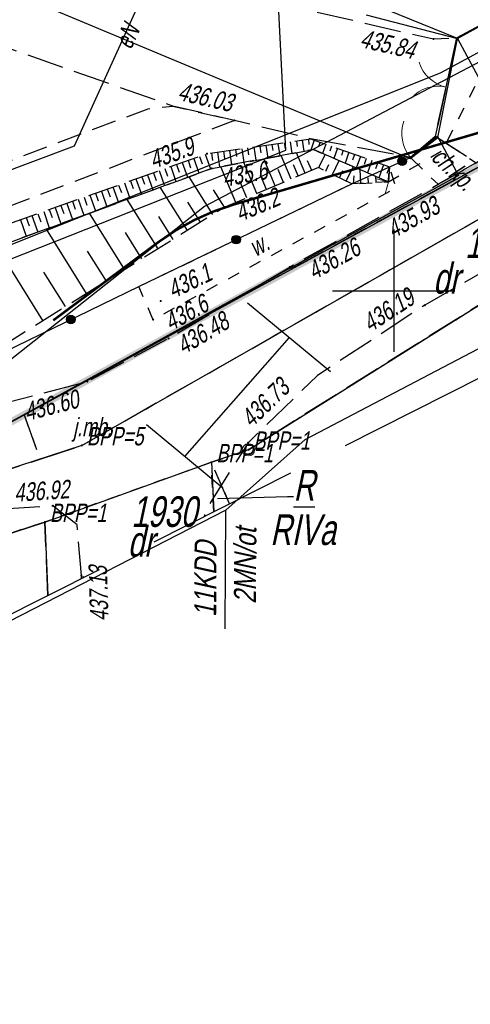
# Model space of a CAD drawing. Header units: metres. Extents: x 7409830 to 7410585, y 5569753 to 5570192.
# Tile 9 of 34: x 7410285 to 7410303, y 5569921 to 5569961. Entities that reach past the tile are written whole.
import ezdxf
from ezdxf.enums import TextEntityAlignment as Align

# ---------------------------------------------------------------- set-up
doc = ezdxf.new("R2010")
doc.units = ezdxf.units.M
doc.header["$MEASUREMENT"] = 0
for name, pattern in [('0.5_0.5', [1, 0.5, -0.5]), ('1.5_0.5', [2, 1.5, -0.5]), ('218-500', [1, 0.5, -0.5]), ('DGN Style 3', [8.758007, 6.255719, -2.502288]), ('ib05_500', [1, 0.5, -0.5]), ('mz1.0_0.5', [1.5, 1, -0.5]), ('mz1.25_0.5', [1.75, 1.25, -0.5])]:
    doc.linetypes.add(name, pattern=pattern)
doc.layers.get('0').update_dxf_attribs({"color": 8})
for name, color, linetype in [('202-Punkt graniczny stabilizowany trwale', 8, 'Continuous'), ('203-Punkt załamania granicy działki nie stabilizowany', 8, 'Continuous'), ('209-Opis konturu klasyfikacyjnego', 8, 'Continuous'), ('210-Oznaczenie użytku', 8, 'Continuous'), ('211-Nr działki', 8, 'Continuous'), ('217-Granica konturu klasyfikcyjnego', 8, 'Continuous'), ('218-Granica użytku', 8, 'Continuous'), ('219-Linia granicy', 8, 'Continuous'), ('_BPP1-2', 8, 'Continuous'), ('_BPP3-5', 8, 'Continuous'), ('_MAPA', 8, 'Continuous'), ('_MPZP_linie zagospodarowania', 8, 'Continuous'), ('_Zakres', 8, 'Continuous'), ('brama (linia)', 8, 'Continuous'), ('brama (linia) - symbol', 8, 'Continuous'), ('chodnik (powierzchnia)', 8, 'Continuous'), ('chodnik (powierzchnia)-Atr17', 8, 'Continuous'), ('furtka (linia)', 8, 'Continuous'), ('furtka (linia) - symbol', 8, 'Continuous'), ('Granica', 8, 'Continuous'), ('jezdnia (powierzchnia)', 8, 'Continuous'), ('jezdnia (powierzchnia)-Atr17', 8, 'Continuous'), ('KTOK05_01', 8, 'Continuous'), ('mapa krzyze', 8, 'Continuous'), ('ogrodzenie trwałe (linia)', 8, 'Continuous'), ('przepust (linia)', 8, 'Continuous'), ('przepust (linia) - symbol', 8, 'Continuous'), ('przewód elektroenergetyczny (linia)', 8, 'Continuous'), ('przewód elektroenergetyczny (linia)-Atr1', 8, 'Continuous'), ('przewód wodociągowy (linia)', 8, 'Continuous'), ('punkt wysokościowy naturalny', 8, 'Continuous'), ('punkt wysokościowy naturalny-Atr2', 8, 'Continuous'), ('punkt wysokościowy sztuczny', 8, 'Continuous'), ('punkt wysokościowy sztuczny-Atr2', 8, 'Continuous'), ('rów melioracyjny (powierzchnia)', 8, 'Continuous'), ('rów melioracyjny (powierzchnia)-Atr17', 8, 'Continuous'), ('skarpa nieumocniona (powierzchnia)', 8, 'Continuous')]:
    doc.layers.add(name, color=color, linetype=linetype)
doc.styles.get("Standard").update_dxf_attribs({"font": 'arial.ttf'})
doc.styles.add('Style-WORKING_1250 I 0.20944', font='WORKING_1250.shx', dxfattribs={"oblique": 12})

# ---------------------------------------------------------------- blocks, each defined once
blk = doc.blocks.new('203_1')
at = {"layer": '203-Punkt załamania granicy działki nie stabilizowany', "linetype": 'Continuous', "lineweight": 13}
h = blk.add_hatch(color=96, dxfattribs=at)
edge = h.paths.add_edge_path()
edge.add_arc((0, 0), 0.45, 0, 360)
blk = doc.blocks.new('202_1')
at = {"layer": '202-Punkt graniczny stabilizowany trwale', "color": 96, "linetype": 'Continuous', "lineweight": 13}
blk.add_circle((0, 0), 2.5, dxfattribs=at)
blk = doc.blocks.new('140_1')
at = {"layer": '_BPP1-2', "linetype": 'Continuous', "lineweight": 0}
h = blk.add_hatch(color=141, dxfattribs=at)
edge = h.paths.add_edge_path()
edge.add_arc((0, 0), 0.045, 0, 360)
blk = doc.blocks.new('140_2')
at = {"layer": '_BPP3-5', "linetype": 'Continuous', "lineweight": 0}
h = blk.add_hatch(color=1, dxfattribs=at)
edge = h.paths.add_edge_path()
edge.add_arc((0, 0), 0.045, 0, 360)
blk = doc.blocks.new('OK04_1')
at = {"layer": 'furtka (linia) - symbol', "color": 7, "linetype": 'Continuous', "lineweight": 13}
blk.add_arc((15, 0.01), 15, 120, 180, dxfattribs=at)
blk = doc.blocks.new('OK02_3')
at = {"layer": 'brama (linia) - symbol', "color": 7, "linetype": 'Continuous', "lineweight": 13}
for centre, start, end in [((-15, 0), 0, 60), ((15, 0), 120, 180)]:
    blk.add_arc(centre, 15, start, end, dxfattribs=at)
blk = doc.blocks.new('PW02_1')
at = {"layer": 'punkt wysokościowy sztuczny', "linetype": 'Continuous', "lineweight": 13}
h = blk.add_hatch(color=7, dxfattribs=at)
edge = h.paths.add_edge_path()
edge.add_arc((0, 0), 0.45, 0, 360)
blk = doc.blocks.new('PW01_2')
at = {"layer": 'punkt wysokościowy naturalny', "linetype": 'Continuous', "lineweight": 13}
h = blk.add_hatch(color=7, dxfattribs=at)
edge = h.paths.add_edge_path()
edge.add_arc((0, 0), 0.45, 0, 360)
blk = doc.blocks.new('IB05_1')
at = {"layer": 'przepust (linia) - symbol', "color": 7, "linetype": 'Continuous', "lineweight": 13}
for q in [(3.54, 3.54), (3.54, -3.54)]:
    blk.add_line((0, 0), q, dxfattribs=at)
blk = doc.blocks.new('A$C92b4fa8d')
at = {"layer": 'ogrodzenie trwałe (linia)', "linetype": 'Continuous'}
h = blk.add_hatch(color=256, dxfattribs=at)
edge = h.paths.add_edge_path()
edge.add_arc((100.338, 5.295), 0.175, 0, 360)
h = blk.add_hatch(color=256, dxfattribs=at)
edge = h.paths.add_edge_path()
edge.add_arc((93.559, 2.088), 0.175, 0, 360)
h = blk.add_hatch(color=256, dxfattribs=at)
edge = h.paths.add_edge_path()
edge.add_arc((86.806, -1.176), 0.175, 0, 360)
at = {"layer": '210-Oznaczenie użytku', "linetype": 'Continuous', "flags": 128}
blk.add_lwpolyline([(92.798, -8.494), (95.655, -8.407), (95.905, -8.407)], dxfattribs=at)
at = {"layer": '217-Granica konturu klasyfikcyjnego', "linetype": '1.5_0.5', "flags": 128}
for points in [[(151.52, 31.29), (84.9, -5.07)], [(87.26, -6.32), (112.58, 8.12)], [(114.58, 6.38), (94.06, -6.5)], [(84.9, -5.07), (75.68, -10.1)], [(84.9, -5.07), (85.55, -6.88)], [(85.55, -6.88), (87.26, -6.32)], [(94.06, -6.5), (92.55, -7.01)], [(75.68, -10.1), (85.55, -6.88)], [(92.55, -7.01), (92.645, -9.033)], [(93.294, -8.706), (92.55, -7.01)], [(85.75, -9.45), (52.15, -20.41)], [(85.869, -12.45), (85.75, -9.45)]]:
    blk.add_lwpolyline(points, dxfattribs=at)
at = {"layer": '218-Granica użytku', "linetype": '218-500', "flags": 128}
for points in [[(151.52, 31.29), (84.9, -5.07)], [(87.26, -6.32), (112.58, 8.12)], [(94.06, -6.5), (114.58, 6.38)], [(84.9, -5.07), (75.68, -10.1)], [(84.9, -5.07), (85.55, -6.88)], [(85.55, -6.88), (87.26, -6.32)], [(92.55, -7.01), (94.06, -6.5)], [(75.68, -10.1), (85.55, -6.88)], [(92.55, -7.01), (85.75, -9.45)], [(92.645, -9.033), (92.55, -7.01)], [(93.294, -8.706), (92.55, -7.01)], [(85.75, -9.45), (52.15, -20.41)], [(85.869, -12.45), (85.75, -9.45)]]:
    blk.add_lwpolyline(points, dxfattribs=at)
at = {"layer": '219-Linia granicy', "linetype": 'Continuous', "flags": 128}
for points in [[(75.68, -10.1), (151.52, 31.29)], [(87.26, -6.32), (112.58, 8.12)], [(94.06, -6.5), (114.58, 6.38)], [(87.26, -6.32), (75.68, -10.1)], [(94.06, -6.5), (92.55, -7.01)], [(85.75, -9.45), (92.55, -7.01)], [(92.55, -7.01), (92.645, -9.033)], [(52.15, -20.41), (85.75, -9.45)], [(85.75, -9.45), (85.869, -12.45)]]:
    blk.add_lwpolyline(points, dxfattribs=at)
at = {"layer": '_MPZP_linie zagospodarowania', "linetype": 'Continuous'}
blk.add_line((93.145, -8.969), (80.624, -15.39), dxfattribs=at)
at = {"layer": '_MPZP_linie zagospodarowania', "linetype": 'Continuous', "flags": 128}
for points in [[(281.682, 107.293), (252.277, 88.198), (194.314, 57.15), (92.266, 3.445), (83.873, -3.193), (-4.322, -35.195)], [(93.117, -13.812), (93.145, -8.969), (96.377, -6.078), (154.207, 24.263), (222.995, 60.932), (259.254, 81.257), (287.202, 99.31)]]:
    blk.add_lwpolyline(points, dxfattribs=at)
at = {"layer": '_Zakres', "linetype": 'DGN Style 3', "flags": 128}
blk.add_lwpolyline([(-38.44, 57.308), (8.317, -51.554), (289.417, 90.186), (230.606, 183.118), (-38.44, 57.308)], close=True, dxfattribs=at)
at = {"layer": 'brama (linia)', "linetype": 'Continuous', "flags": 128}
blk.add_lwpolyline([(101.7, 6.31), (102.58, 10.34)], dxfattribs=at)
at = {"layer": 'chodnik (powierzchnia)', "linetype": 'mz1.0_0.5', "flags": 128}
blk.add_lwpolyline([(-2.263, -26.923), (-0.16, -26.14), (17.4, -19.61), (18.28, -19.28), (29.93, -15.06), (36.1, -12.72), (46.23, -8.86), (48.7, -7.97), (64.01, -2.28), (83.77, 5.11), (89.97, 7.44), (90.98, 7.54), (93.49, 6.96), (75.86, 0.22), (64.51, -4.01), (49.2, -9.7), (46.8, -10.56), (36.88, -14.35), (31.14, -16.5), (18.84, -20.97), (0.48, -27.77), (-1.571, -28.533)], dxfattribs=at)
blk.add_lwpolyline([(100.68, 5.45), (101.7, 6.31), (103.37, 5.23), (101.81, 4.35), (100.68, 5.45)], close=True, dxfattribs=at)
at = {"layer": 'furtka (linia)', "linetype": 'Continuous', "flags": 128}
blk.add_lwpolyline([(100.68, 5.45), (101.7, 6.31)], dxfattribs=at)
at = {"layer": 'jezdnia (powierzchnia)', "linetype": '1.5_0.5', "flags": 128}
for points in [[(94.92, 11.84), (101.62, 10.29), (102.58, 10.34), (101.7, 6.31), (100.68, 5.45), (96.6, 6.21), (93.49, 6.96), (90.98, 7.54), (81.8, 10.78), (80.63, 11.56), (79.13, 12.74), (75.88, 15.99), (74.56, 17.99), (70.46, 28.74), (68.83, 33.16), (65.65, 41.59), (65.21, 42.36), (64.6, 43.03), (63.91, 43.46), (63.34, 43.66), (62.49, 43.73), (61.4, 43.48), (59.95, 47.39), (59.53, 48.42), (61.14, 48.59), (62.66, 48.73), (64.07, 48.62), (65.88, 48.25), (69.38, 45.42), (72.81, 37.01), (74.54, 31.81), (79.58, 19.45), (86.07, 14.3), (94.92, 11.84)], [(102.58, 10.34), (103.35, 10.75), (103.72, 10.95), (104.79, 10.28), (114.48, 15.71), (128.08, 23.3), (129.79, 19.31), (116.88, 12.44), (103.37, 5.23), (101.7, 6.31), (102.58, 10.34)]]:
    blk.add_lwpolyline(points, close=True, dxfattribs=at)
for points in [[(1.319, -35.263), (11.2, -31.07), (16.74, -28.92), (29.8, -23.93), (48.08, -17.05), (55.92, -14.23), (70.72, -8.82), (79.25, -5.84), (87.48, -3.71), (90.8, -1.95), (95.75, 0.97), (101.81, 4.35), (103.37, 5.23), (116.88, 12.44), (129.79, 19.31), (130.61, 15.46), (119.57, 9.65), (108.34, 3.48), (101.27, -0.59), (96.88, -3.46), (94.05, -6.21), (92.32, -8.95), (92.252, -9.231)], [(87.244, -11.757), (87.24, -11.63), (87.07, -9.57), (86.08, -8.79), (81.74, -9.09), (69.86, -13.23), (58.17, -17.55), (45.42, -22.25), (30.95, -27.69), (12.58, -34.91), (2.9, -38.943)], [(87.31, -11.723), (87.31, -11.66)], [(87.31, -11.723), (87.31, -11.66)]]:
    blk.add_lwpolyline(points, dxfattribs=at)
at = {"layer": 'KTOK05_01', "linetype": 'Continuous', "flags": 128}
blk.add_lwpolyline([(176.76, 50.57), (162.86, 43.14), (137.56, 29.63), (127.38, 24.16), (103.72, 10.95), (102.58, 10.34)], dxfattribs=at)
at = {"layer": 'mapa krzyze', "linetype": 'Continuous'}
for p, q in [((100, 2.5), (100, -2.5)), ((97.5, 0), (102.5, 0))]:
    blk.add_line(p, q, dxfattribs=at)
at = {"layer": 'ogrodzenie trwałe (linia)', "linetype": 'Continuous', "flags": 128}
blk.add_lwpolyline([(48.44, -16.28), (55.72, -13.52), (70.41, -7.92), (80.23, -4.18), (82.1, -3.46), (89.58, 0.17), (98.29, 4.37), (100.68, 5.45)], dxfattribs=at)
at = {"layer": 'ogrodzenie trwałe (linia)', "linetype": 'Continuous'}
for centre in [(100.338, 5.295), (93.559, 2.088), (86.806, -1.176)]:
    blk.add_circle(centre, 0.175, dxfattribs=at)
at = {"layer": 'przepust (linia)', "linetype": 'ib05_500', "flags": 128}
blk.add_lwpolyline([(99.78, 4.45), (101.99, 5.74), (104.54, 10.75)], dxfattribs=at)
at = {"layer": 'przewód elektroenergetyczny (linia)', "linetype": 'Continuous', "flags": 128}
for points in [[(-2.082, -27.342), (38.39, -12.34), (86.96, 5.92), (90.9, 14.64), (93.58, 17.43), (98.39, 20.9), (107.03, 21.47), (135.1, 35.75), (141.37, 48.01), (138.07, 58.79), (135.97, 61.24)], [(37.76, -17.14), (95.59, 5.74), (95.19, 13.59), (98.78, 17.42), (107.49, 18.94), (135.84, 33.95), (142.53, 46.5), (138.14, 61.31), (135.82, 60.07), (135.38, 60.93)]]:
    blk.add_lwpolyline(points, dxfattribs=at)
at = {"layer": 'przewód wodociągowy (linia)', "linetype": 'Continuous', "flags": 128}
blk.add_lwpolyline([(156.01, 67.6), (158.68, 55.7), (153.92, 45.96), (144.7, 34.6), (133.57, 26.03), (101.9, 8.89), (39.75, -15.97), (39.53, -16.18), (38.65, -16.4)], dxfattribs=at)
at = {"layer": 'rów melioracyjny (powierzchnia)', "linetype": '0.5_0.5', "flags": 128}
blk.add_lwpolyline([(89.58, 0.17), (98.29, 4.37), (99.78, 4.45), (99.82, 5.07), (100.09, 4.2), (90.17, -1.18), (89.58, 0.17)], close=True, dxfattribs=at)
at = {"layer": 'skarpa nieumocniona (powierzchnia)', "linetype": 'mz1.25_0.5', "flags": 128}
blk.add_lwpolyline([(79.29, 0.97), (92.37, 5.6), (96.6, 6.21), (99.82, 5.07), (99.78, 4.45), (96.72, 5.77), (92.57, 5), (79.71, 0.29), (79.29, 0.97)], close=True, dxfattribs=at)
at = {"layer": 'skarpa nieumocniona (powierzchnia)', "linetype": 'Continuous', "flags": 128}
for points in [[(95.52, 6.05), (95.56, 5.81)], [(95.77, 6.09), (95.84, 5.61)], [(96.02, 6.13), (96.05, 5.89)], [(96.26, 6.16), (96.33, 5.7)], [(96.51, 6.2), (96.53, 5.97)], [(96.75, 6.16), (96.61, 5.75)], [(96.99, 6.07), (96.92, 5.89)], [(92.8, 5.66), (92.88, 5.06)], [(93.04, 5.7), (93.09, 5.4)], [(93.29, 5.73), (93.37, 5.15)], [(93.54, 5.77), (93.58, 5.48)], [(93.79, 5.8), (93.87, 5.24)], [(94.03, 5.84), (94.07, 5.56)], [(94.28, 5.88), (94.36, 5.33)], [(94.53, 5.91), (94.57, 5.64)], [(94.78, 5.95), (94.85, 5.42)], [(95.02, 5.98), (95.06, 5.73)], [(95.27, 6.02), (95.35, 5.51)], [(96.38, 4.8), (96.03, 5.64)], [(97.22, 5.99), (97.09, 5.61)], [(97.46, 5.91), (97.39, 5.71)], [(97.7, 5.82), (97.55, 5.41)], [(97.93, 5.74), (97.86, 5.53)], [(98.17, 5.66), (98.01, 5.21)], [(91.36, 5.24), (91.57, 4.64)], [(91.6, 5.33), (91.7, 5.02)], [(91.83, 5.41), (92.04, 4.81)], [(92.07, 5.49), (92.17, 5.19)], [(92.3, 5.58), (92.51, 4.98)], [(92.55, 5.63), (92.59, 5.32)], [(94.41, 3.97), (93.88, 5.24)], [(95.16, 4.29), (94.69, 5.39)], [(95.81, 4.56), (95.4, 5.53)], [(96.65, 4.92), (96.48, 5.31)], [(96.93, 5.02), (97.2, 5.56)], [(97.5, 4.75), (97.77, 5.32)], [(98.4, 5.57), (98.32, 5.34)], [(98.64, 5.49), (98.47, 5.01)], [(98.87, 5.4), (98.79, 5.16)], [(99.11, 5.32), (98.93, 4.82)], [(99.35, 5.24), (99.25, 4.98)], [(90.42, 4.91), (90.63, 4.29)], [(90.65, 4.99), (90.76, 4.68)], [(90.89, 5.08), (91.1, 4.46)], [(91.12, 5.16), (91.23, 4.85)], [(93.55, 3.61), (92.94, 5.07)], [(95.5, 4.43), (95.28, 4.95)], [(96.1, 4.69), (95.91, 5.14)], [(97.22, 4.89), (97.35, 5.16)], [(97.78, 4.62), (97.92, 4.91)], [(98.06, 4.48), (98.34, 5.07)], [(98.66, 4.39), (98.63, 4.95)], [(99.58, 5.15), (99.39, 4.62)], [(99.82, 5.07), (99.72, 4.79)], [(89.24, 4.49), (89.35, 4.18)], [(89.47, 4.57), (89.69, 3.95)], [(89.71, 4.66), (89.82, 4.35)], [(89.94, 4.74), (90.16, 4.12)], [(90.18, 4.82), (90.29, 4.51)], [(92.61, 3.11), (91.64, 4.66)], [(94, 3.8), (93.71, 4.48)], [(94.8, 4.14), (94.55, 4.73)], [(98.35, 4.37), (98.38, 4.7)], [(98.97, 4.41), (98.96, 4.61)], [(99.28, 4.42), (99.27, 4.67)], [(88.06, 4.07), (88.28, 3.43)], [(88.29, 4.16), (88.41, 3.84)], [(88.53, 4.24), (88.75, 3.6)], [(88.76, 4.32), (88.88, 4.01)], [(89, 4.41), (89.22, 3.77)], [(91.57, 2.46), (90.46, 4.23)], [(93.08, 3.41), (92.63, 4.13)], [(86.88, 3.66), (86.99, 3.33)], [(87.11, 3.74), (87.34, 3.09)], [(87.35, 3.82), (87.46, 3.5)], [(87.58, 3.91), (87.81, 3.26)], [(87.82, 3.99), (87.93, 3.67)], [(90.37, 1.71), (89.11, 3.73)], [(85.7, 3.24), (85.93, 2.57)], [(85.93, 3.32), (86.05, 2.99)], [(86.17, 3.4), (86.4, 2.74)], [(86.4, 3.49), (86.52, 3.16)], [(86.64, 3.57), (86.87, 2.91)], [(92.11, 2.8), (91.59, 3.62)], [(84.75, 2.9), (84.99, 2.23)], [(84.99, 2.99), (85.11, 2.65)], [(85.22, 3.07), (85.46, 2.4)], [(85.46, 3.15), (85.58, 2.82)], [(89.01, 0.86), (87.57, 3.17)], [(90.99, 2.1), (90.4, 3.04)], [(87.45, -0.11), (85.81, 2.52)], [(89.71, 1.3), (89.04, 2.38)], [(85.67, -1.22), (83.79, 1.79)], [(88.26, 0.39), (87.49, 1.62)], [(86.59, -0.65), (85.71, 0.76)]]:
    blk.add_lwpolyline(points, dxfattribs=at)
at = {"layer": 'skarpa nieumocniona (powierzchnia)', "linetype": 'mz1.25_0.5', "flags": 128}
blk.add_lwpolyline([(-1.066, -29.709), (0.94, -28.96), (19.21, -22.16), (31.06, -17.74), (32.59, -20.35), (38.26, -18.13), (37.91, -15.22), (47.26, -11.74), (51.99, -9.99), (62.21, -6.15), (66.08, -7.9), (77.39, -3.76), (79.71, 0.29), (92.57, 5), (96.72, 5.77), (99.78, 4.45), (98.29, 4.37), (96.92, 5.03), (93.1, 3.42), (82.1, -3.46), (80.23, -4.18), (70.41, -7.92), (55.72, -13.52), (48.44, -16.28), (41.37, -19.03), (29.24, -23.56), (14.97, -29.01), (10.02, -30.95), (1.032, -34.593)], dxfattribs=at)
at = {"layer": '202-Punkt graniczny stabilizowany trwale', "linetype": 'Continuous', "xscale": 0.1, "yscale": 0.1, "zscale": 0.1}
blk.add_blockref('202_1', (94.06, -6.5), dxfattribs=at)
at = {"layer": '203-Punkt załamania granicy działki nie stabilizowany', "linetype": 'Continuous', "xscale": 0.1, "yscale": 0.1, "zscale": 0.1}
for p in [(87.26, -6.32), (92.55, -7.01), (85.75, -9.45)]:
    blk.add_blockref('203_1', p, dxfattribs=at)
at = {"layer": '_BPP1-2', "linetype": 'Continuous'}
for p in [(94.06, -6.5), (92.55, -7.01), (85.75, -9.45)]:
    blk.add_blockref('140_1', p, dxfattribs=at)
at = {"layer": '_BPP3-5', "linetype": 'Continuous'}
blk.add_blockref('140_2', (87.26, -6.32), dxfattribs=at)
at = {"layer": 'brama (linia) - symbol', "linetype": 'Continuous', "xscale": 0.09999999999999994, "yscale": 0.09999999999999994, "zscale": 0.09999999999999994, "rotation": 77.682}
blk.add_blockref('OK02_3', (102.14, 8.325), dxfattribs=at)
at = {"layer": 'furtka (linia) - symbol', "linetype": 'Continuous', "xscale": 0.09999999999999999, "yscale": 0.09999999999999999, "zscale": 0.09999999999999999, "rotation": 40.13499999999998}
blk.add_blockref('OK04_1', (100.68, 5.45), dxfattribs=at)
at = {"layer": 'przepust (linia) - symbol', "linetype": 'Continuous', "xscale": 0.09999999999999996, "yscale": 0.09999999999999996, "zscale": 0.09999999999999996, "rotation": 210.2729999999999}
blk.add_blockref('IB05_1', (99.78, 4.45), dxfattribs=at)
at = {"layer": 'punkt wysokościowy naturalny', "linetype": 'Continuous', "xscale": 0.1, "yscale": 0.1, "zscale": 0.1}
for p in [(92.37, 5.6), (92.57, 5), (93.1, 3.42), (90.48, -0.42), (90.17, -1.18)]:
    blk.add_blockref('PW01_2', p, dxfattribs=at)
at = {"layer": 'punkt wysokościowy sztuczny', "linetype": 'Continuous', "xscale": 0.1, "yscale": 0.1, "zscale": 0.1}
for p in [(101.62, 10.29), (93.49, 6.96), (95.75, 0.97), (101.27, -0.59), (90.8, -1.95), (87.48, -3.71), (94.05, -6.21), (86.08, -8.79), (87.24, -11.63)]:
    blk.add_blockref('PW02_1', p, dxfattribs=at)
at = {"layer": '209-Opis konturu klasyfikacyjnego', "linetype": 'Continuous', "insert": (94.952, -10.406), "char_height": 1.25, "attachment_point": 7, "line_spacing_factor": 0.6}
blk.add_mtext('\\FWORKING_1250;\\Q12;\\H1x;\\W0.72;RIVa', dxfattribs=at)
at = {"layer": '210-Oznaczenie użytku', "linetype": 'Continuous', "char_height": 1.25, "attachment_point": 7, "line_spacing_factor": 0.6}
for s, insert in [('\\FWORKING_1250;\\Q12;\\H1x;\\W0.72;dr', (101.608, -0.134)), ('\\FWORKING_1250;\\Q12;\\H1x;\\W0.72;\\LR', (95.905, -8.574)), ('\\FWORKING_1250;\\Q12;\\H1x;\\W0.72;dr', (89.132, -10.887))]:
    blk.add_mtext(s, dxfattribs=dict(at, insert=insert))
at = {"layer": '211-Nr działki', "linetype": 'Continuous', "char_height": 1.25, "attachment_point": 7, "line_spacing_factor": 0.6}
for s, insert in [('\\FWORKING_1250;\\Q12;\\H1x;\\W0.72;1923/1', (102.91, 1.325)), ('\\FWORKING_1250;\\Q12;\\H1x;\\W0.72;1930', (89.279, -9.667))]:
    blk.add_mtext(s, dxfattribs=dict(at, insert=insert))
at = {"layer": '_BPP1-2', "linetype": 'Continuous', "style": 'Style-WORKING_1250 I 0.20944', "oblique": 12, "width": 0.733333}
for p in [(94.06, -6.5), (92.55, -7.01), (85.75, -9.45)]:
    blk.add_text(' BPP=1', height=0.75, dxfattribs=at).set_placement(p)
at = {"layer": '_BPP3-5', "linetype": 'Continuous', "style": 'Style-WORKING_1250 I 0.20944', "oblique": 12, "width": 0.733333}
blk.add_text(' BPP=5', height=0.75, dxfattribs=at).set_placement((87.26, -6.32))
at = {"layer": '_MPZP_linie zagospodarowania', "linetype": 'Continuous', "style": 'Style-WORKING_1250 I 0.20944', "oblique": 12, "width": 0.8}
for s, p in [('2MN/ot', (93.928, -11.236)), ('11KDD', (92.303, -11.778))]:
    blk.add_text(s, height=0.9, rotation=89.6697, dxfattribs=at).set_placement(p, align=Align.MIDDLE_CENTER)
at = {"layer": 'chodnik (powierzchnia)-Atr17', "insert": (101.326, 5.231), "char_height": 0.75, "attachment_point": 7, "rotation": 315.77, "line_spacing_factor": 0.6}
blk.add_mtext('\\FWORKING_1250;\\Q12;\\H1x;\\W0.733333;ch.kp.', dxfattribs=at)
at = {"layer": 'jezdnia (powierzchnia)-Atr17', "insert": (86.9, -6.17), "char_height": 0.75, "attachment_point": 7, "line_spacing_factor": 0.6}
blk.add_mtext('\\FWORKING_1250;\\Q12;\\H1x;\\W0.725;j.mb.', dxfattribs=at)
at = {"layer": 'przewód elektroenergetyczny (linia)-Atr1', "insert": (88.924, 9.969), "char_height": 0.75, "attachment_point": 4, "rotation": 65.685, "line_spacing_factor": 0.6}
blk.add_mtext('\\FWORKING_1250;\\Q12;\\H1x;\\W0.725;eN', dxfattribs=at)
at = {"layer": 'punkt wysokościowy naturalny-Atr2', "char_height": 0.75, "attachment_point": 1, "line_spacing_factor": 0.6}
for s, insert, rotation in [('\\FWORKING_1250;\\Q12;\\H1x;\\W0.733333;435.9', (89.93, 5.68), 19.493), ('\\FWORKING_1250;\\Q12;\\H1x;\\W0.733333;435.6', (92.94, 4.98), 10.511), ('\\FWORKING_1250;\\Q12;\\H1x;\\W0.733333;436.2', (93.43, 3.5), 22.854), ('\\FWORKING_1250;\\Q12;\\H1x;\\W0.733333;436.1', (90.66, 0.34), 25.744), ('\\FWORKING_1250;\\Q12;\\H1x;\\W0.733333;436.6', (90.53, -1), 28.473)]:
    blk.add_mtext(s, dxfattribs=dict(at, insert=insert, rotation=rotation))
at = {"layer": 'punkt wysokościowy sztuczny-Atr2', "char_height": 0.75, "attachment_point": 1, "line_spacing_factor": 0.6}
for s, insert, rotation in [('\\FWORKING_1250;\\Q12;\\H1x;\\W0.733333;435.84', (98.75, 10.7), 346.974), ('\\FWORKING_1250;\\Q12;\\H1x;\\W0.733333;436.03', (91.31, 8.54), 346.988), ('\\FWORKING_1250;\\Q12;\\H1x;\\W0.733333;435.93', (99.62, 2.78), 29.15), ('\\FWORKING_1250;\\Q12;\\H1x;\\W0.733333;436.26', (96.38, 1.08), 29.15), ('\\FWORKING_1250;\\Q12;\\H1x;\\W0.733333;436.19', (98.63, -1.09), 33.175), ('\\FWORKING_1250;\\Q12;\\H1x;\\W0.733333;436.48', (91.03, -1.98), 30.536), ('\\FWORKING_1250;\\Q12;\\H1x;\\W0.733333;436.73', (93.67, -5.09), 44.178), ('\\FWORKING_1250;\\Q12;\\H1x;\\W0.733333;436.60', (84.83, -4.6), 14.51), ('\\FWORKING_1250;\\Q12;\\H1x;\\W0.733333;436.92', (84.47, -7.88), 3.954), ('\\FWORKING_1250;\\Q12;\\H1x;\\W0.733333;437.13', (87.6, -13.51), 91.741)]:
    blk.add_mtext(s, dxfattribs=dict(at, insert=insert, rotation=rotation))
at = {"layer": 'rów melioracyjny (powierzchnia)-Atr17', "insert": (94.349, 1.37), "char_height": 0.75, "attachment_point": 7, "rotation": 28.473, "line_spacing_factor": 0.6}
blk.add_mtext('\\FWORKING_1250;\\Q12;\\H1x;\\W0.733333;w.', dxfattribs=at)

msp = doc.modelspace()

# ---------------------------------------------------------------- linework, layer by layer
for points in [[(7410254.33, 5569932.93), (7410275.68, 5569939.9), (7410351.52, 5569981.29), (7410432.43, 5570025.43), (7410392.127, 5570096.224), (7410365.659, 5570081.352), (7410312.67, 5570051.11), (7410274.39, 5570029.2), (7410221.02, 5570009.91)], [(7410261.39, 5569993.47), (7410262.49, 5569993.73), (7410263.34, 5569993.66), (7410263.91, 5569993.46), (7410264.6, 5569993.03), (7410265.21, 5569992.36), (7410265.57, 5569991.57), (7410273.97, 5569969.44), (7410274.91, 5569967.96), (7410275.87, 5569966.84), (7410277.19, 5569965.647), (7410278.62, 5569964.71), (7410279.87, 5569964.09), (7410300.67, 5569955.4), (7410301.78, 5569956.3), (7410302.638, 5569954.711), (7410280.485, 5569942.522)]]:
    msp.add_lwpolyline(points, close=True)
for points in [[(7410298.87, 5569961.27), (7410302.6, 5569960.31), (7410337.56, 5569979.63)], [(7410279.87, 5569964.09), (7410300.67, 5569955.4), (7410300.67, 5569955.4), (7410301.8, 5569956.262), (7410302.6, 5569960.31), (7410282.66, 5569968.41)], [(7410302.6, 5569960.31), (7410304.949, 5569955.958)], [(7410297.42, 5569946.68), (7410294.031, 5569949.496)], [(7410295.726, 5569948.088), (7410291.456, 5569943.225)], [(7410293.015, 5569941.929), (7410289.896, 5569944.521)]]:
    msp.add_lwpolyline(points)
at = {"layer": 'Granica', "ltscale": 0.2, "const_width": 0.3}
msp.add_lwpolyline([(7410328.777, 5570062.496), (7410327.218, 5570065.039), (7410334.243, 5570068.866), (7410335.57, 5570066.441), (7410351.411, 5570075.329), (7410390.988, 5570002.821), (7410280.485, 5569942.522), (7410251.102, 5570020.783), (7410259.225, 5570023.719), (7410273.586, 5570030.64), (7410311.53, 5570053.165), (7410328.777, 5570062.496)], dxfattribs=at)
at = {"layer": 'Granica', "ltscale": 0.2, "const_width": 0.1}
msp.add_lwpolyline([(7410286.092, 5569948.791), (7410290.384, 5569951.987, -0.089008), (7410293.466, 5569953.524), (7410308.027, 5569957.793)], format="xyb", dxfattribs=at)

# ---------------------------------------------------------------- next in the draw order: block references
at = {"layer": '_MAPA'}
msp.add_blockref('A$C92b4fa8d', (7410200, 5569950), dxfattribs=at)

doc.saveas('drawing.dxf')
